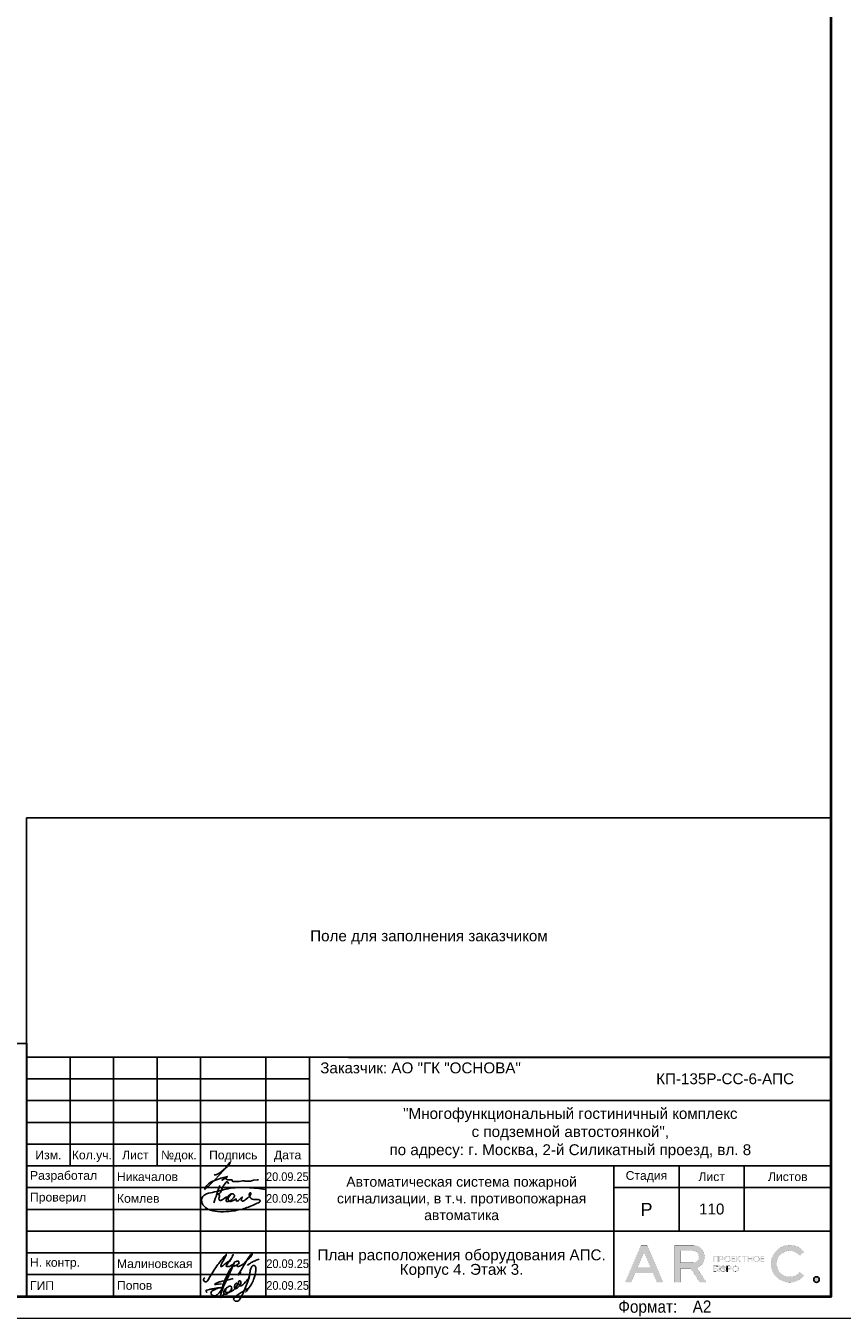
# Model space of a CAD drawing. Header units: millimetres. Extents: x -816133 to 919604, y 87941 to 147341.
# Tile 29 of 256: x -330552 to -311783, y 87941 to 117641. Entities that reach past the tile are written whole.
import ezdxf
from ezdxf.enums import TextEntityAlignment as Align

# ---------------------------------------------------------------- set-up
doc = ezdxf.new("R2010")
doc.units = ezdxf.units.MM
doc.layers.get('Defpoints').update_dxf_attribs({"color": 252})
for name, color, linetype, lineweight in [('DB CP Оформление', 7, 'Continuous', 25), ('Охрана входов', 252, 'Continuous', 30), ('Рамка', 7, 'Continuous', 18)]:
    doc.layers.add(name, color=color, linetype=linetype, lineweight=lineweight)
doc.layers.add('DB CP Подписи', color=7, linetype='Continuous', lineweight=25, true_color=0x0a45f5)
doc.layers.add('Автоматика', color=1, linetype='Continuous')
doc.layers.add('формат', color=250, linetype='Continuous')
doc.styles.add('Arial', font='arial.ttf', dxfattribs={"width": 0.9, "height": 699.9999999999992})
doc.styles.add('CP.Text', font='arial.ttf')
doc.styles.add('CP.Text дата', font='arial.ttf', dxfattribs={"width": 0.9})

# ---------------------------------------------------------------- blocks, each defined once
blk = doc.blocks.new('*U1162')
at = {"color": 0, "lineweight": 0}
blk.add_lwpolyline([(-841, 3.464264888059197e-14), (6.661338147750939e-14, 6.661338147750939e-14), (-1.377945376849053e-14, 594.0000000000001), (-841.0000000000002, 594.0000000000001)], close=True, dxfattribs=at)
at = {"lineweight": 40}
blk.add_lwpolyline([(-821, 5.000000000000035), (-4.999999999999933, 5.000000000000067), (-5.000000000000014, 589.0000000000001), (-821.0000000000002, 589.0000000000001)], close=True, dxfattribs=at)
at = {"style": 'Arial', "width": 0.9}
blk.add_text('Формат:', height=2.8, dxfattribs=at).set_placement((-53.97311837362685, 1.250000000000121))
at = {"style": 'Arial', "width": 0.9, "flags": 8}
blk.add_attdef('FORMAT', (-36.87188609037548, 1.257088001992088), '', height=2.8, dxfattribs=at)
blk = doc.blocks.new('Попов')
at = {"layer": 'DB CP Подписи', "color": 160, "true_color": 0x0a45f5}
for points in [[(7.394956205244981, 7.032094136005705), (4.284556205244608, 0.8400941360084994), (3.982156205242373, 0.4944941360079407), (3.665356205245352, 0.2583778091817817), (3.190156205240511, 0.09837780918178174), (2.801356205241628, 0.2064941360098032), (2.509696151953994, 0.451294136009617), (2.383756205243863, 0.7680941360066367), (2.429696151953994, 0.9984941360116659), (2.62855620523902, 1.243294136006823), (3.319756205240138, 1.603294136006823), (3.895756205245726, 1.848094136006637), (4.370956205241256, 1.992094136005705), (4.918156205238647, 1.992094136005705)], [(7.394956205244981, 7.032094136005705), (6.962956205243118, 6.427294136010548), (4.918156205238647, 1.992094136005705)], [(8.094156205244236, 0.03369413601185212), (8.828556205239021, 0.5520941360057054), (9.980556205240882, 1.272094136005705), (10.85895620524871, 1.761694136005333), (10.41255620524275, 1.084894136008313), (11.57895620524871, 2.611294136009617), (12.16935620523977, 3.84969413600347), (12.471756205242, 4.713694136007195), (12.629696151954, 5.419294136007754), (12.689696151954, 6.2400941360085), (12.54375620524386, 6.945694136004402), (12.34215620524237, 7.075294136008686), (12.03975620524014, 7.075294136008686), (11.64969615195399, 6.6000941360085), (11.379696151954, 5.779294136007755), (11.21895620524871, 4.728094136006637), (10.72935620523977, 3.014494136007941), (9.418956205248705, 0.0336941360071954)], [(3.521356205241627, 2.971294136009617), (3.294445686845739, 2.859738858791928), (4.789696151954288, 2.859738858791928)], [(3.521356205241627, 2.971294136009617), (4.126156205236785, 3.244894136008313), (4.932556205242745, 3.475294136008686), (6.444556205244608, 3.835294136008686), (7.495756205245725, 4.080094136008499)], [(5.979696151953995, 4.069175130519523), (4.859696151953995, -0.1216221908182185), (5.311356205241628, 0.624094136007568), (5.311356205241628, 0.8688941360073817), (5.624396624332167, 1.697142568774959), (6.247356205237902, 2.150494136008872), (6.650556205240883, 2.323294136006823), (6.909756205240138, 2.323294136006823), (7.125756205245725, 2.150494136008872), (7.125756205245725, 1.747294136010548), (6.82335620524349, 1.243294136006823), (6.333756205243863, 0.7968941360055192), (5.714556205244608, 0.5088941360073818), (5.412156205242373, 0.5952941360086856), (5.49855620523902, 1.286494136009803), (5.817585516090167, 1.879286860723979), (5.714556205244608, 1.286494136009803), (5.829756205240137, 0.9552941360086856), (6.146556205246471, 0.8832941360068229), (6.794556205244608, 1.012894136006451), (7.528956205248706, 1.459294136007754), (8.119356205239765, 2.064094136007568), (8.407356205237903, 2.510494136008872), (8.407356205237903, 2.899294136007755), (8.320956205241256, 3.028894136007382), (8.090556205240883, 2.956894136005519), (7.816956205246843, 2.366494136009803), (7.816956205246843, 1.963294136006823), (7.989756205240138, 1.776094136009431), (8.364156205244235, 1.891294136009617), (8.82495620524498, 2.323294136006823), (9.055356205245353, 2.697694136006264), (9.271356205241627, 3.302494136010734), (9.012156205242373, 3.561694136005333), (8.882556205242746, 3.561694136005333), (8.709696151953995, 3.3600941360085), (8.709696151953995, 2.978377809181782), (9.039696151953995, 2.408377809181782), (10.349696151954, 3.378377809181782), (11.11969615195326, 4.410259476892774), (11.27818451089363, 5.133235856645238), (11.35539592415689, 5.654323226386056), (11.38831620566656, 5.819447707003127), (11.35539592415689, 5.654323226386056)], [(1.534156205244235, 0.8688941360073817), (1.303756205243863, 1.041694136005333), (1.217356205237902, 1.214494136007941), (1.447756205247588, 1.416094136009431), (2.038156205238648, 1.603294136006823), (2.815756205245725, 1.761694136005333), (3.506956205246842, 1.876894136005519), (4.357209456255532, 1.989153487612), (4.918156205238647, 1.992094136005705)]]:
    blk.add_spline(points, degree=3, dxfattribs=at)
at = {"layer": 'DB CP Подписи'}
blk.add_spline([(8.094156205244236, 0.03369413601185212), (7.791756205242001, -0.2544480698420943), (7.618956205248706, -0.4847058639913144), (7.618956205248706, -0.8015058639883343), (7.950156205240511, -1.060705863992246), (8.569356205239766, -1.060705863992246), (8.943756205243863, -0.7583058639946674), (9.116556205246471, -0.4991058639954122), (9.418956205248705, 0.0336941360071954)], degree=3, dxfattribs=at)
blk = doc.blocks.new('A$Cf51998ab')
at = {"layer": 'DB CP Подписи'}
for points in [[(2.024743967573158, 7.175397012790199), (0.02474396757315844, 3.175397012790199), (2.524743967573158, 0.1753970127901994), (9.524743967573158, 6.675397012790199), (17.02474396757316, 19.1753970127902), (23.52474396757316, 28.6753970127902), (29.02474396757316, 35.6753970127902), (35.52474396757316, 43.6753970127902), (36.52474396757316, 44.6753970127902), (30.02474396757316, 30.6753970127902), (28.52474396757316, 26.1753970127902), (28.52474396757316, 25.1753970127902), (31.52474396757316, 26.6753970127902), (36.02474396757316, 30.1753970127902), (43.52474396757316, 36.1753970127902), (45.52474396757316, 39.1753970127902), (47.52474396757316, 42.6753970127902), (47.52474396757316, 43.1753970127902), (48.02474396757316, 44.1753970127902), (40.52474396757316, 31.1753970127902), (37.52474396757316, 25.6753970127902), (40.52474396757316, 25.1753970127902), (47.02474396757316, 28.6753970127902), (47.52474396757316, 29.1753970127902)], [(66.52474396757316, 31.6753970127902), (75.02474396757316, 39.1753970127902), (79.02474396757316, 43.6753970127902), (79.52474396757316, 46.6753970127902), (75.02474396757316, 41.6753970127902), (69.02474396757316, 32.6753970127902), (61.02474396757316, 18.6753970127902), (57.02474396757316, 11.6753970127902), (61.52474396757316, 15.6753970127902)], [(57.52474396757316, 34.1753970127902), (54.52474396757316, 34.1753970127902), (50.02474396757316, 31.1753970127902), (49.52474396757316, 26.1753970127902), (54.02474396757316, 27.6753970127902), (56.02474396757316, 29.1753970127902), (58.02474396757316, 33.1753970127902), (57.52474396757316, 34.1753970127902)], [(59.02474396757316, 30.6753970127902), (55.49455854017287, 28.71229258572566), (55.52474396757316, 25.6753970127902), (57.52474396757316, 25.6753970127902), (62.02474396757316, 27.6753970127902), (65.02474396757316, 29.6753970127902), (65.52474396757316, 30.1753970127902)], [(71.80259313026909, 27.23596012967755), (75.18207571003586, 30.02247973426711), (81.43411698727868, 33.40007838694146), (87.77064376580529, 36.27103771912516), (91.06563812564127, 37.45319772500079)]]:
    blk.add_spline(points, degree=3, dxfattribs=at)
blk = doc.blocks.new('Лого')
at = {"layer": 'DB CP Оформление'}
h = blk.add_hatch(color=0, dxfattribs=at)
edge = h.paths.add_edge_path()
edge.add_line((-3.149615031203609, 491.8564630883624), (-2.145539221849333, 491.0307320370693))
edge.add_arc((-5.466713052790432, 493.7619962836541), 4.300000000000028, 39.43316774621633, 320.5668322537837, ccw=False)
edge.add_line((-2.145539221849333, 496.4932605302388), (-3.149615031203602, 495.6675294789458))
edge.add_arc((-5.466713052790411, 493.7619962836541), 3.000000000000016, 39.43316774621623, 320.5668322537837)
edge = h.paths.add_edge_path()
edge.add_arc((0.7039796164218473, 490.1453402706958), 0.65, 0, 360)
h.paths.add_polyline_path([(-38.91856638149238, 496.3972109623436), (-37.43639440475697, 492.9290438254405), (-40.40073835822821, 492.9290438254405)], flags=16)
edge = h.paths.add_edge_path(flags=16)
edge.add_line((-30.56831019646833, 493.9825875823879), (-27.63778042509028, 493.9825875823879))
edge.add_arc((-27.63778042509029, 495.2825875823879), 1.299999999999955, 270.0000000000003, 360.0000000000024)
edge.add_line((-26.33778042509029, 495.2825875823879), (-26.33778042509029, 495.4512324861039))
edge.add_arc((-27.63778042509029, 495.4512324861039), 1.300000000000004, 359.9999999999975, 449.9999999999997)
edge.add_line((-27.63778042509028, 496.7512324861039), (-30.56831019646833, 496.7512324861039))
edge.add_line((-30.56831019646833, 496.7512324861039), (-30.56831019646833, 493.9825875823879))
h.paths.add_polyline_path([(-35.9689509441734, 489.4953402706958), (-36.88082038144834, 491.6290438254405), (-40.956312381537, 491.6290438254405), (-41.8681818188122, 489.4953402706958), (-43.28192242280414, 489.4953402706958), (-39.6254366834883, 498.0512324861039), (-38.21169607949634, 498.0512324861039), (-34.55521034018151, 489.4953402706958)])
edge = h.paths.add_edge_path()
edge.add_line((-30.56831019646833, 489.4953402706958), (-31.86831019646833, 489.4953402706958))
edge.add_line((-31.86831019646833, 489.4953402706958), (-31.86831019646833, 498.0512324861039))
edge.add_line((-31.86831019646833, 498.0512324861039), (-27.63778042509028, 498.0512324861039))
edge.add_arc((-27.63778042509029, 495.4512324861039), 2.600000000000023, 0, 89.99999999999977, ccw=False)
edge.add_line((-25.03778042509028, 495.4512324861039), (-25.03778042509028, 495.2825875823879))
edge.add_arc((-27.63778042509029, 495.2825875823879), 2.600000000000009, -70.23716168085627, 0, ccw=False)
edge.add_line((-26.75864866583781, 492.8357268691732), (-24.6131234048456, 489.4953402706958))
edge.add_line((-24.6131234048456, 489.4953402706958), (-26.15818166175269, 489.4953402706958))
edge.add_line((-26.15818166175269, 489.4953402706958), (-28.20534579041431, 492.6825875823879))
edge.add_line((-28.20534579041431, 492.6825875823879), (-30.56831019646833, 492.6825875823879))
edge.add_line((-30.56831019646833, 492.6825875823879), (-30.56831019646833, 489.4953402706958))
edge = h.paths.add_edge_path(flags=16)
edge.add_line((-21.27053753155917, 492.6928723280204), (-21.27053753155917, 492.5228723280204))
edge.add_arc((-20.82053753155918, 492.5228723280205), 0.4499999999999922, 180.0000000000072, 270.0000000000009)
edge.add_line((-20.82053753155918, 492.0728723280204), (-20.69150461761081, 492.0728723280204))
edge.add_arc((-20.6915046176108, 492.5228723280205), 0.4500000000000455, 269.9999999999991, 359.9999999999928)
edge.add_line((-20.24150461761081, 492.5228723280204), (-20.24150461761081, 492.6928723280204))
edge.add_arc((-20.69150461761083, 492.6928723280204), 0.4500000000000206, 0, 89.99999999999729)
edge.add_line((-20.69150461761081, 493.1428723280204), (-20.82053753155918, 493.1428723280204))
edge.add_arc((-20.82053753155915, 492.6928723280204), 0.4500000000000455, 90.00000000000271, 180)
edge = h.paths.add_edge_path(flags=17)
edge.add_line((-21.62964566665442, 491.9228723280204), (-21.62964566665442, 492.5328723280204))
edge.add_line((-21.62964566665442, 492.5328723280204), (-21.45053753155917, 492.5328723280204))
edge.add_line((-21.45053753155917, 492.5328723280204), (-21.45053753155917, 492.5228723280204))
edge.add_arc((-20.85053753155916, 492.5228723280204), 0.6000000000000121, 180, 269.999999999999)
edge.add_line((-20.85053753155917, 491.9228723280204), (-20.66150461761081, 491.9228723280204))
edge.add_arc((-20.66150461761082, 492.5228723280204), 0.6000000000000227, 270.000000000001, 360)
edge.add_line((-20.06150461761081, 492.5228723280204), (-20.06150461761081, 492.6928723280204))
edge.add_arc((-20.66150461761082, 492.6928723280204), 0.6000000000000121, 0, 89.99999999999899)
edge.add_line((-20.66150461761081, 493.2928723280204), (-20.85053753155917, 493.2928723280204))
edge.add_arc((-20.85053753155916, 492.6928723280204), 0.6000000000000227, 90.00000000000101, 180)
edge.add_line((-21.45053753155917, 492.6928723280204), (-21.45053753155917, 492.6828723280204))
edge.add_line((-21.45053753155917, 492.6828723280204), (-21.62964566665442, 492.6828723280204))
edge.add_line((-21.62964566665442, 492.6828723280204), (-21.62964566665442, 493.2928723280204))
edge.add_line((-21.62964566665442, 493.2928723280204), (-21.80964566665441, 493.2928723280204))
edge.add_line((-21.80964566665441, 493.2928723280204), (-21.80964566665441, 491.9228723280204))
edge.add_line((-21.80964566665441, 491.9228723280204), (-21.62964566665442, 491.9228723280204))
edge = h.paths.add_edge_path(flags=16)
edge.add_line((-18.44160413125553, 492.6928723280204), (-18.44160413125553, 492.5228723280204))
edge.add_arc((-17.99160413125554, 492.5228723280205), 0.4499999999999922, 180.0000000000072, 270.0000000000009)
edge.add_line((-17.99160413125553, 492.0728723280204), (-17.86257121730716, 492.0728723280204))
edge.add_arc((-17.86257121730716, 492.5228723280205), 0.4500000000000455, 269.9999999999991, 359.9999999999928)
edge.add_line((-17.41257121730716, 492.5228723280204), (-17.41257121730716, 492.6928723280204))
edge.add_arc((-17.86257121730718, 492.6928723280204), 0.4500000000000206, 0, 89.99999999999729)
edge.add_line((-17.86257121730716, 493.1428723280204), (-17.99160413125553, 493.1428723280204))
edge.add_arc((-17.99160413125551, 492.6928723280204), 0.4500000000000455, 90.00000000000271, 180)
edge = h.paths.add_edge_path()
edge.add_line((-18.62160413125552, 492.6928723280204), (-18.62160413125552, 492.5228723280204))
edge.add_arc((-18.02160413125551, 492.5228723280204), 0.6000000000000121, 180, 269.999999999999)
edge.add_line((-18.02160413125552, 491.9228723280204), (-17.83257121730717, 491.9228723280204))
edge.add_arc((-17.83257121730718, 492.5228723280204), 0.6000000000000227, 270.000000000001, 360)
edge.add_line((-17.23257121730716, 492.5228723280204), (-17.23257121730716, 492.6928723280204))
edge.add_arc((-17.83257121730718, 492.6928723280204), 0.6000000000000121, 0, 89.99999999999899)
edge.add_line((-17.83257121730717, 493.2928723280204), (-18.02160413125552, 493.2928723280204))
edge.add_arc((-18.02160413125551, 492.6928723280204), 0.6000000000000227, 90.00000000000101, 180)
edge = h.paths.add_edge_path(flags=16)
edge.add_line((-13.61226025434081, 494.9777851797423), (-13.61226025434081, 494.8077851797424))
edge.add_arc((-13.16226025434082, 494.8077851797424), 0.4499999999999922, 180.0000000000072, 270.0000000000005)
edge.add_line((-13.16226025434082, 494.3577851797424), (-13.03322734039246, 494.3577851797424))
edge.add_arc((-13.03322734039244, 494.8077851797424), 0.4500000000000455, 269.9999999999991, 359.9999999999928)
edge.add_line((-12.58322734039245, 494.8077851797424), (-12.58322734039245, 494.9777851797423))
edge.add_arc((-13.03322734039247, 494.9777851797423), 0.4500000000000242, 0, 89.99999999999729)
edge.add_line((-13.03322734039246, 495.4277851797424), (-13.16226025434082, 495.4277851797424))
edge.add_arc((-13.16226025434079, 494.9777851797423), 0.4500000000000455, 90.00000000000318, 180)
edge = h.paths.add_edge_path()
edge.add_line((-13.79226025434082, 494.9777851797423), (-13.79226025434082, 494.8077851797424))
edge.add_arc((-13.19226025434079, 494.8077851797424), 0.6000000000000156, 180, 269.9999999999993)
edge.add_line((-13.19226025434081, 494.2077851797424), (-13.00322734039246, 494.2077851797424))
edge.add_arc((-13.00322734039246, 494.8077851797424), 0.6000000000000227, 270.000000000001, 360)
edge.add_line((-12.40322734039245, 494.8077851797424), (-12.40322734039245, 494.9777851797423))
edge.add_arc((-13.00322734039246, 494.9777851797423), 0.6000000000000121, 0, 89.99999999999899)
edge.add_line((-13.00322734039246, 495.5777851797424), (-13.19226025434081, 495.5777851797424))
edge.add_arc((-13.19226025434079, 494.9777851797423), 0.6000000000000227, 90.00000000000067, 180)
edge = h.paths.add_edge_path(flags=16)
edge.add_line((-20.28705089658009, 494.9777851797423), (-20.28705089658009, 494.8077851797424))
edge.add_arc((-19.8370508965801, 494.8077851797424), 0.4499999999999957, 180.0000000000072, 270.0000000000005)
edge.add_line((-19.83705089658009, 494.3577851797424), (-19.70801798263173, 494.3577851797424))
edge.add_arc((-19.70801798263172, 494.8077851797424), 0.4500000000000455, 269.9999999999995, 359.9999999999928)
edge.add_line((-19.25801798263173, 494.8077851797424), (-19.25801798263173, 494.9777851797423))
edge.add_arc((-19.70801798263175, 494.9777851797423), 0.4500000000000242, 0, 89.99999999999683)
edge.add_line((-19.70801798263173, 495.4277851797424), (-19.83705089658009, 495.4277851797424))
edge.add_arc((-19.83705089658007, 494.9777851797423), 0.4500000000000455, 90.00000000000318, 180)
edge = h.paths.add_edge_path()
edge.add_line((-20.46705089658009, 494.9777851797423), (-20.46705089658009, 494.8077851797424))
edge.add_arc((-19.86705089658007, 494.8077851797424), 0.6000000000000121, 180, 269.999999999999)
edge.add_line((-19.86705089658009, 494.2077851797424), (-19.67801798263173, 494.2077851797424))
edge.add_arc((-19.67801798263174, 494.8077851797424), 0.6000000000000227, 270.000000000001, 360)
edge.add_line((-19.07801798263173, 494.8077851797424), (-19.07801798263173, 494.9777851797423))
edge.add_arc((-19.67801798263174, 494.9777851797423), 0.6000000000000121, 0, 89.99999999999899)
edge.add_line((-19.67801798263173, 495.5777851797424), (-19.86705089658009, 495.5777851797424))
edge.add_arc((-19.86705089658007, 494.9777851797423), 0.6000000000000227, 90.00000000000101, 180)
edge = h.paths.add_edge_path(flags=16)
edge.add_arc((-19.22667760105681, 492.7878723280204), 0.1800000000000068, 270.0000000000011, 360)
edge.add_line((-19.04667760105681, 492.7878723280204), (-19.0466776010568, 492.9328723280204))
edge.add_arc((-19.22667760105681, 492.9328723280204), 0.1800000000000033, 0, 89.99999999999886)
edge.add_line((-19.2266776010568, 493.1128723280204), (-19.63443714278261, 493.1128723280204))
edge.add_line((-19.63443714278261, 493.1128723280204), (-19.6344371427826, 492.6078723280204))
edge.add_line((-19.6344371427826, 492.6078723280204), (-19.22667760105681, 492.6078723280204))
edge = h.paths.add_edge_path()
edge.add_line((-19.63443714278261, 491.9228723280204), (-19.81443714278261, 491.9228723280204))
edge.add_line((-19.81443714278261, 491.9228723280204), (-19.81443714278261, 493.2928723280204))
edge.add_line((-19.81443714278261, 493.2928723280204), (-19.2266776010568, 493.2928723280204))
edge.add_arc((-19.2266776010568, 492.9328723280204), 0.3600000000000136, 0, 89.99999999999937, ccw=False)
edge.add_line((-18.8666776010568, 492.9328723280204), (-18.86667760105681, 492.7878723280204))
edge.add_arc((-19.22667760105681, 492.7878723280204), 0.3600000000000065, -89.99999999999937, 0, ccw=False)
edge.add_line((-19.22667760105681, 492.4278723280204), (-19.63443714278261, 492.4278723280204))
edge.add_line((-19.63443714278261, 492.4278723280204), (-19.63443714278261, 491.9228723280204))
edge = h.paths.add_edge_path(flags=16)
edge.add_line((-22.41432519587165, 492.0728723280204), (-22.81592550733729, 492.0728723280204))
edge.add_line((-22.81592550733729, 492.0728723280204), (-22.81592550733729, 492.5700955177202))
edge.add_line((-22.81592550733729, 492.5700955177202), (-22.41432519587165, 492.5700955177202))
edge.add_arc((-22.41432519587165, 492.3900955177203), 0.17999999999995, -1.807620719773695e-11, 89.99999999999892, ccw=False)
edge.add_line((-22.23432519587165, 492.3900955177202), (-22.23432519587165, 492.2528723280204))
edge.add_arc((-22.41432519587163, 492.2528723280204), 0.1799999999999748, -90.00000000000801, 0, ccw=False)
h.paths.add_polyline_path([(-16.95626591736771, 495.5777851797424), (-17.51223811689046, 494.9677851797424), (-17.55459530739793, 494.9677851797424), (-17.55459530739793, 495.5777851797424), (-17.73459530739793, 495.5777851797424), (-17.73459530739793, 494.2077851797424), (-17.55459530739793, 494.2077851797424), (-17.55459530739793, 494.8177851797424), (-17.47826675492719, 494.8177851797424), (-16.92229455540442, 494.2077851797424), (-16.67874821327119, 494.2077851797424), (-17.32006333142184, 494.9114214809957), (-16.71271957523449, 495.5777851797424)])
edge = h.paths.add_edge_path()
edge.add_line((-22.10894538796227, 493.1128723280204), (-22.8159255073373, 493.1128723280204))
edge.add_line((-22.8159255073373, 493.1128723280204), (-22.81592550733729, 492.7200955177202))
edge.add_line((-22.81592550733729, 492.7200955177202), (-22.41432519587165, 492.7200955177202))
edge.add_arc((-22.41432519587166, 492.3600955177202), 0.3600000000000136, 0, 89.99999999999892, ccw=False)
edge.add_line((-22.05432519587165, 492.3600955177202), (-22.05432519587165, 492.2828723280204))
edge.add_arc((-22.41432519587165, 492.2828723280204), 0.3600000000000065, -89.99999999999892, 0, ccw=False)
edge.add_line((-22.41432519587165, 491.9228723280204), (-23.01592550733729, 491.9228723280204))
edge.add_line((-23.01592550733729, 491.9228723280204), (-23.01592550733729, 493.2928723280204))
edge.add_line((-23.01592550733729, 493.2928723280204), (-22.10894538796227, 493.2928723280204))
edge.add_line((-22.10894538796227, 493.2928723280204), (-22.10894538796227, 493.1128723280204))
h.paths.add_polyline_path([(-15.99401623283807, 495.3977851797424), (-16.45775531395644, 495.3977851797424), (-16.45775531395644, 495.5777851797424), (-15.35027715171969, 495.5777851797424), (-15.35027715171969, 495.3977851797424), (-15.81401623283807, 495.3977851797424), (-15.81401623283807, 494.2077851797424), (-15.99401623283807, 494.2077851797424)])
h.paths.add_polyline_path([(-14.219327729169, 494.9827851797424), (-14.219327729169, 495.5777851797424), (-14.039327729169, 495.5777851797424), (-14.039327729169, 494.2077851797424), (-14.219327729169, 494.2077851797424), (-14.219327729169, 494.8027851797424), (-14.92320967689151, 494.8027851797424), (-14.92320967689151, 494.2077851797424), (-15.10320967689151, 494.2077851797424), (-15.10320967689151, 495.5777851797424), (-14.92320967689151, 495.5777851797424), (-14.92320967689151, 494.9827851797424)])
h.paths.add_polyline_path([(-11.97615986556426, 494.8027851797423), (-11.97615986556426, 494.3877851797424), (-11.30687213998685, 494.3877851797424), (-11.30687213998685, 494.2077851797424), (-12.15615986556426, 494.2077851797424), (-12.15615986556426, 495.5777851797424), (-11.30687213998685, 495.5777851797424), (-11.30687213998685, 495.3977851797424), (-11.97615986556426, 495.3977851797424), (-11.97615986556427, 494.9827851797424), (-11.34484040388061, 494.9827851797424), (-11.34484040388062, 494.8027851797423)])
edge = h.paths.add_edge_path(flags=16)
edge.add_arc((-21.07411837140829, 495.0727851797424), 0.1800000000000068, 270.0000000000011, 360)
edge.add_line((-20.89411837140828, 495.0727851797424), (-20.89411837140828, 495.2177851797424))
edge.add_arc((-21.07411837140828, 495.2177851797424), 0.1800000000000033, 0, 89.99999999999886)
edge.add_line((-21.07411837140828, 495.3977851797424), (-21.48187791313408, 495.3977851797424))
edge.add_line((-21.48187791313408, 495.3977851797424), (-21.48187791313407, 494.8927851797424))
edge.add_line((-21.48187791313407, 494.8927851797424), (-21.07411837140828, 494.8927851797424))
h.paths.add_polyline_path([(-22.81592550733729, 494.2077851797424), (-23.01592550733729, 494.2077851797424), (-23.01592550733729, 495.5777851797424), (-21.90894538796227, 495.5777851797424), (-21.90894538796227, 494.2077851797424), (-22.10894538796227, 494.2077851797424), (-22.10894538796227, 495.3977851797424), (-22.81592550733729, 495.3977851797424)])
h.paths.add_polyline_path([(-18.65095050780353, 494.8027851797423), (-18.65095050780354, 494.3877851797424), (-17.98166278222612, 494.3877851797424), (-17.98166278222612, 494.2077851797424), (-18.83095050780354, 494.2077851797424), (-18.83095050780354, 495.5777851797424), (-17.98166278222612, 495.5777851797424), (-17.98166278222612, 495.3977851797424), (-18.65095050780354, 495.3977851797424), (-18.65095050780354, 494.9827851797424), (-18.01963104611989, 494.9827851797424), (-18.01963104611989, 494.8027851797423)])
edge = h.paths.add_edge_path()
edge.add_line((-21.48187791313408, 494.2077851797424), (-21.66187791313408, 494.2077851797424))
edge.add_line((-21.66187791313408, 494.2077851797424), (-21.66187791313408, 495.5777851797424))
edge.add_line((-21.66187791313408, 495.5777851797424), (-21.07411837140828, 495.5777851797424))
edge.add_arc((-21.07411837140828, 495.2177851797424), 0.3600000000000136, 0, 89.99999999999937, ccw=False)
edge.add_line((-20.71411837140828, 495.2177851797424), (-20.71411837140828, 495.0727851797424))
edge.add_arc((-21.07411837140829, 495.0727851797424), 0.3600000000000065, -89.99999999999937, 0, ccw=False)
edge.add_line((-21.07411837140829, 494.7127851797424), (-21.48187791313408, 494.7127851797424))
edge.add_line((-21.48187791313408, 494.7127851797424), (-21.48187791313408, 494.2077851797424))
edge = h.paths.add_edge_path()
edge.add_line((-19.81443714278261, 493.2928723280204), (-19.81443714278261, 491.9228723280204))
edge.add_line((-22.10894538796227, 493.2928723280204), (-22.10894538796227, 493.1128723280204))
at = {"layer": 'DB CP Оформление', "color": 0}
for p, q in [((-22.10894538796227, 493.2928723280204), (-22.10894538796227, 493.1128723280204)), ((-19.81443714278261, 493.2928723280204), (-19.81443714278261, 491.9228723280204))]:
    blk.add_line(p, q, dxfattribs=at)
at = {"layer": 'DB CP Оформление', "color": 0, "const_width": 0.01}
for points in [[(-35.9689509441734, 489.4953402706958), (-36.88082038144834, 491.6290438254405), (-40.956312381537, 491.6290438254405), (-41.8681818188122, 489.4953402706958), (-43.28192242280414, 489.4953402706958), (-39.6254366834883, 498.0512324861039), (-38.21169607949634, 498.0512324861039), (-34.55521034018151, 489.4953402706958)], [(-38.91856638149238, 496.3972109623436), (-37.43639440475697, 492.9290438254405), (-40.40073835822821, 492.9290438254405)], [(-22.81592550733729, 494.2077851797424), (-23.01592550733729, 494.2077851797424), (-23.01592550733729, 495.5777851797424), (-21.90894538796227, 495.5777851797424), (-21.90894538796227, 494.2077851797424), (-22.10894538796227, 494.2077851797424), (-22.10894538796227, 495.3977851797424), (-22.81592550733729, 495.3977851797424)], [(-18.65095050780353, 494.8027851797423), (-18.65095050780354, 494.3877851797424), (-17.98166278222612, 494.3877851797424), (-17.98166278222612, 494.2077851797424), (-18.83095050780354, 494.2077851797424), (-18.83095050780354, 495.5777851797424), (-17.98166278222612, 495.5777851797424), (-17.98166278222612, 495.3977851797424), (-18.65095050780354, 495.3977851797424), (-18.65095050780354, 494.9827851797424), (-18.01963104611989, 494.9827851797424), (-18.01963104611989, 494.8027851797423)], [(-16.95626591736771, 495.5777851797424), (-17.51223811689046, 494.9677851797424), (-17.55459530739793, 494.9677851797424), (-17.55459530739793, 495.5777851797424), (-17.73459530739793, 495.5777851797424), (-17.73459530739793, 494.2077851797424), (-17.55459530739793, 494.2077851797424), (-17.55459530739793, 494.8177851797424), (-17.47826675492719, 494.8177851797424), (-16.92229455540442, 494.2077851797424), (-16.67874821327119, 494.2077851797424), (-17.32006333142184, 494.9114214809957), (-16.71271957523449, 495.5777851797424)], [(-15.99401623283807, 495.3977851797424), (-16.45775531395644, 495.3977851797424), (-16.45775531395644, 495.5777851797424), (-15.35027715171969, 495.5777851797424), (-15.35027715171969, 495.3977851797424), (-15.81401623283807, 495.3977851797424), (-15.81401623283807, 494.2077851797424), (-15.99401623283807, 494.2077851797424)], [(-14.219327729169, 494.9827851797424), (-14.219327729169, 495.5777851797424), (-14.039327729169, 495.5777851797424), (-14.039327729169, 494.2077851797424), (-14.219327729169, 494.2077851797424), (-14.219327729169, 494.8027851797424), (-14.92320967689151, 494.8027851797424), (-14.92320967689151, 494.2077851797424), (-15.10320967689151, 494.2077851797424), (-15.10320967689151, 495.5777851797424), (-14.92320967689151, 495.5777851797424), (-14.92320967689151, 494.9827851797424)], [(-11.97615986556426, 494.8027851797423), (-11.97615986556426, 494.3877851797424), (-11.30687213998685, 494.3877851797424), (-11.30687213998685, 494.2077851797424), (-12.15615986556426, 494.2077851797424), (-12.15615986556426, 495.5777851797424), (-11.30687213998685, 495.5777851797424), (-11.30687213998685, 495.3977851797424), (-11.97615986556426, 495.3977851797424), (-11.97615986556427, 494.9827851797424), (-11.34484040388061, 494.9827851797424), (-11.34484040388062, 494.8027851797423)]]:
    blk.add_lwpolyline(points, close=True, dxfattribs=at)
for points in [[(-30.56831019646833, 489.4953402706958), (-31.86831019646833, 489.4953402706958), (-31.86831019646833, 498.0512324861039), (-27.63778042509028, 498.0512324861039, -0.414213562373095), (-25.03778042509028, 495.4512324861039), (-25.03778042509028, 495.2825875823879, -0.316436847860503), (-26.75864866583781, 492.8357268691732), (-24.6131234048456, 489.4953402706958), (-26.15818166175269, 489.4953402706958), (-28.20534579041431, 492.6825875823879), (-30.56831019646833, 492.6825875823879)], [(-30.56831019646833, 493.9825875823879), (-27.63778042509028, 493.9825875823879, 0.414213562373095), (-26.33778042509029, 495.2825875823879), (-26.33778042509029, 495.4512324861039, 0.414213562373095), (-27.63778042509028, 496.7512324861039), (-30.56831019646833, 496.7512324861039)], [(-3.149615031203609, 491.8564630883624), (-2.145539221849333, 491.0307320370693, -2.790346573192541), (-2.145539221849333, 496.4932605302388), (-3.149615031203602, 495.6675294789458, 2.790346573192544)], [(-22.10894538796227, 493.1128723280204), (-22.8159255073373, 493.1128723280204), (-22.81592550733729, 492.7200955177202), (-22.41432519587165, 492.7200955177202, -0.4142135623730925), (-22.05432519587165, 492.3600955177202), (-22.05432519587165, 492.2828723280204, -0.4142135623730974), (-22.41432519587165, 491.9228723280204), (-23.01592550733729, 491.9228723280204), (-23.01592550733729, 493.2928723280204), (-22.10894538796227, 493.2928723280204)], [(-21.62964566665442, 491.9228723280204), (-21.62964566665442, 492.5328723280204), (-21.45053753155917, 492.5328723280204), (-21.45053753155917, 492.5228723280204, 0.414213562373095), (-20.85053753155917, 491.9228723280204), (-20.66150461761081, 491.9228723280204, 0.414213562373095), (-20.06150461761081, 492.5228723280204), (-20.06150461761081, 492.6928723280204, 0.414213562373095), (-20.66150461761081, 493.2928723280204), (-20.85053753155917, 493.2928723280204, 0.414213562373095), (-21.45053753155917, 492.6928723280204), (-21.45053753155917, 492.6828723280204), (-21.62964566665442, 492.6828723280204), (-21.62964566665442, 493.2928723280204), (-21.80964566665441, 493.2928723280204), (-21.80964566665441, 491.9228723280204)], [(-21.48187791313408, 494.2077851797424), (-21.66187791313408, 494.2077851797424), (-21.66187791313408, 495.5777851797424), (-21.07411837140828, 495.5777851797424, -0.4142135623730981), (-20.71411837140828, 495.2177851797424), (-20.71411837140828, 495.0727851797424, -0.4142135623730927), (-21.07411837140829, 494.7127851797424), (-21.48187791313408, 494.7127851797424)], [(-21.07411837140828, 494.8927851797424, 0.4142135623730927), (-20.89411837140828, 495.0727851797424), (-20.89411837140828, 495.2177851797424, 0.4142135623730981), (-21.07411837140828, 495.3977851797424), (-21.48187791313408, 495.3977851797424), (-21.48187791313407, 494.8927851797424)], [(-21.27053753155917, 492.6928723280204), (-21.27053753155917, 492.5228723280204, 0.414213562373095), (-20.82053753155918, 492.0728723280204), (-20.69150461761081, 492.0728723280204, 0.414213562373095), (-20.24150461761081, 492.5228723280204), (-20.24150461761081, 492.6928723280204, 0.414213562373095), (-20.69150461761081, 493.1428723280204), (-20.82053753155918, 493.1428723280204, 0.414213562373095)], [(-20.46705089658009, 494.9777851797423), (-20.46705089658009, 494.8077851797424, 0.414213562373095), (-19.86705089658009, 494.2077851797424), (-19.67801798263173, 494.2077851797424, 0.414213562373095), (-19.07801798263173, 494.8077851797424), (-19.07801798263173, 494.9777851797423, 0.414213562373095), (-19.67801798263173, 495.5777851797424), (-19.86705089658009, 495.5777851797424, 0.414213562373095)], [(-20.28705089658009, 494.9777851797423), (-20.28705089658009, 494.8077851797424, 0.414213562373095), (-19.83705089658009, 494.3577851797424), (-19.70801798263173, 494.3577851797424, 0.414213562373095), (-19.25801798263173, 494.8077851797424), (-19.25801798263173, 494.9777851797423, 0.414213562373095), (-19.70801798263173, 495.4277851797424), (-19.83705089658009, 495.4277851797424, 0.414213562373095)], [(-19.63443714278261, 491.9228723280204), (-19.81443714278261, 491.9228723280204), (-19.81443714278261, 493.2928723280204), (-19.2266776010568, 493.2928723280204, -0.4142135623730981), (-18.8666776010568, 492.9328723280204), (-18.86667760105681, 492.7878723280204, -0.4142135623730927), (-19.22667760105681, 492.4278723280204), (-19.63443714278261, 492.4278723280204)], [(-19.22667760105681, 492.6078723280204, 0.4142135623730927), (-19.04667760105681, 492.7878723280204), (-19.0466776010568, 492.9328723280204, 0.4142135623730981), (-19.2266776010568, 493.1128723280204), (-19.63443714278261, 493.1128723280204), (-19.6344371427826, 492.6078723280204)], [(-18.62160413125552, 492.6928723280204), (-18.62160413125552, 492.5228723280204, 0.414213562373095), (-18.02160413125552, 491.9228723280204), (-17.83257121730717, 491.9228723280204, 0.414213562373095), (-17.23257121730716, 492.5228723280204), (-17.23257121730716, 492.6928723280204, 0.414213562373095), (-17.83257121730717, 493.2928723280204), (-18.02160413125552, 493.2928723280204, 0.414213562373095)], [(-18.44160413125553, 492.6928723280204), (-18.44160413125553, 492.5228723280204, 0.414213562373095), (-17.99160413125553, 492.0728723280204), (-17.86257121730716, 492.0728723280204, 0.414213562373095), (-17.41257121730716, 492.5228723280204), (-17.41257121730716, 492.6928723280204, 0.414213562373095), (-17.86257121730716, 493.1428723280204), (-17.99160413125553, 493.1428723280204, 0.414213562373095)], [(-13.79226025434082, 494.9777851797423), (-13.79226025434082, 494.8077851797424, 0.414213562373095), (-13.19226025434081, 494.2077851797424), (-13.00322734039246, 494.2077851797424, 0.414213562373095), (-12.40322734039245, 494.8077851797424), (-12.40322734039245, 494.9777851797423, 0.414213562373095), (-13.00322734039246, 495.5777851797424), (-13.19226025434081, 495.5777851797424, 0.414213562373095)], [(-13.61226025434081, 494.9777851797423), (-13.61226025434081, 494.8077851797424, 0.414213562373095), (-13.16226025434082, 494.3577851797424), (-13.03322734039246, 494.3577851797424, 0.414213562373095), (-12.58322734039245, 494.8077851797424), (-12.58322734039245, 494.9777851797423, 0.414213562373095), (-13.03322734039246, 495.4277851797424), (-13.16226025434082, 495.4277851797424, 0.414213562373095)], [(-22.41432519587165, 492.0728723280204), (-22.81592550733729, 492.0728723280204), (-22.81592550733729, 492.5700955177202), (-22.41432519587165, 492.5700955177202, -0.4142135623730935), (-22.23432519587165, 492.3900955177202), (-22.23432519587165, 492.2528723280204, -0.4142135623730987)]]:
    blk.add_lwpolyline(points, format="xyb", close=True, dxfattribs=at)
at = {"layer": 'DB CP Оформление', "color": 0}
blk.add_circle((0.7039796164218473, 490.1453402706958), 0.65, dxfattribs=at)
at = {"layer": 'Defpoints', "color": 0}
blk.add_lwpolyline([(-45.89650028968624, 501.2732863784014), (4.103499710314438, 501.2732863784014), (4.103499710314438, 486.2732863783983), (-45.89650028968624, 486.2732863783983)], close=True, dxfattribs=at)
blk = doc.blocks.new('A$C5BE547C8')
at = {"layer": 'DB CP Подписи', "color": 160, "true_color": 0x0a45f5}
for points in [[(-36.17550682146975, 134.4371501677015), (61.71678818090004, 412.4869762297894)], [(12.77064067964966, 273.4620631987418), (54.9465189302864, 284.4855278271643), (94.154754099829, 355.2698806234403), (190.2780455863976, 461.4464249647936), (197.8667517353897, 439.9583000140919)], [(553.6754189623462, 292.4671654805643), (541.1363445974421, 294.8536106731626), (543.5881781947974, 221.3447915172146), (618.3679039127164, 188.8783703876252), (688.8570107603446, 181.5274854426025), (702.341915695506, 169.2760206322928), (655.1448083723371, 128.8461685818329), (445.8771119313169, 43.72502877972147), (210.5232081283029, -1.356840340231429), (25.1820216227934, -2.336883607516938), (-119.9528827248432, 30.00445333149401), (-207.229957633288, 105.4676031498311), (-226.8427679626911, 202.491644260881), (-177.8107121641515, 263.2541753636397), (-54.24994114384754, 301.4757719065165), (189.9297362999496, 360.2782164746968), (498.8316938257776, 377.9189649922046), (787.0024744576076, 349.3846527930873)], [(12.77064067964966, 273.4620631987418), (53.68175455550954, 259.2054039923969), (47.35787273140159, 207.3811667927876), (60.00563637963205, 173.2529950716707), (97.94904722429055, 183.3650324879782)], [(97.94904722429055, 183.3650324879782), (177.0679458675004, 224.8184770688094), (161.8986921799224, 163.5096667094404), (207.1457470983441, 161.4226177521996), (266.314922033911, 204.5548820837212), (296.9437179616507, 255.3396693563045), (253.785020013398, 280.3842265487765), (197.7158576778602, 243.8061435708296), (177.076149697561, 224.897245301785)], [(240.4512582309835, 278.160545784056), (216.6761126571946, 242.9138925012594), (193.0570860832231, 200.9501308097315), (214.3763311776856, 163.8837520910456), (260.4151262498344, 165.1061032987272), (324.2741268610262, 195.7046833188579), (317.2758679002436, 178.2197674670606), (323.3993369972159, 165.9803596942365), (371.5122399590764, 186.0879841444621), (421.3747226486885, 228.0517155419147), (401.2547955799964, 186.9622102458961), (414.3764636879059, 162.4833644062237), (464.2389463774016, 183.4652452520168), (539.4700353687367, 247.2851138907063), (556.5207641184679, 274.5734312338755), (553.6754189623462, 292.4671654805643)]]:
    blk.add_spline(points, degree=3, dxfattribs=at)
blk = doc.blocks.new('Никачалов')
blk.add_lwpolyline([(-307.2528087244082, -10.52482762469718), (-266.7209943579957, -10.52482762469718), (-217.2917009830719, 12.19796214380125), (-151.053767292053, 56.65713122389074), (-104.5903002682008, 97.1639252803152), (-42.3079472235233, 148.5397506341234), (-2.762450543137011, 181.1417946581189), (25.90605847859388, 213.7455219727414), (43.7010164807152, 235.4819012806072), (55.56432182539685, 255.2404097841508), (61.49597449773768, 269.0720390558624), (48.64291482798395, 267.0958515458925), (20.96416013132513, 227.5771512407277), (-26.48906123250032, 171.2625404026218), (-43.29770154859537, 147.551656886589), (-106.566372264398, 73.45304175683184), (-171.8145516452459, 1.330614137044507), (-320.1058683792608, -151.8054015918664), (-406.1148320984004, -241.7118334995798), (-487.1818974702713, -312.8461673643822), (-518.8162328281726, -343.4720238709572), (-528.703466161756, -345.4482113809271), (-526.7239574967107, -334.5808633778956), (-516.8401608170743, -316.7968590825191), (-494.0998678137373, -283.2067213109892), (-477.294664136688, -261.4703420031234), (-435.7730954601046, -217.0111729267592), (-400.1831794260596, -188.3598206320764), (-362.6171914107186, -168.6013121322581), (-318.1297963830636, -150.8173078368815), (-234.0969046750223, -118.213580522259), (-154.0195936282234, -90.55032198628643), (-5.728276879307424, -52.01971543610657), (-125.3510846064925, -134.0213973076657), (-130.2929829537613, -133.0333035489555), (-128.316910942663, -131.0571160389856), (-95.39726961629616, -111.8204287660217), (-59.85203000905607, -95.76348443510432), (-27.71938084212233, -87.49177623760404), (-25.77080201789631, -90.41229184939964), (-29.66795968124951, -102.5757764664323), (-30.15252690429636, -110.3610126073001), (-29.17995580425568, -115.7122051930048), (-24.3102270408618, -121.0650810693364), (-17.49535610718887, -123.4974413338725), (-8.24390245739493, -125.9314848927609), (2.468126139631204, -127.3909010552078), (14.15272583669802, -127.3909010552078), (101.7906602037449, -127.3909010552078), (105.0348549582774, -129.2711407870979), (104.8664592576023, -152.815378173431), (110.9218312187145, -158.3651994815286), (128.4246742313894, -163.9133375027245), (156.4780234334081, -166.202617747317), (264.0107071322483, -165.9518068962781), (307.6251938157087, -158.1497378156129), (346.3905716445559, -151.961947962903), (383.8122205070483, -151.961947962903), (403.5351374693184, -158.7119581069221), (436.9152894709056, -161.67118948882), (526.11689822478, -161.927050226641), (598.5373598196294, -138.5208429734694), (676.6111056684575, -125.8742528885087), (713.761259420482, -126.4129070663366)])
blk = doc.blocks.new('ауацуа')
at = {"layer": 'DB CP Оформление'}
for p, q in [((-901444.4389830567, -47611.55045884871), (-882944.4389830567, -47611.55045884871)), ((-901444.4389830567, -53111.55045884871), (-901444.4389830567, -47611.55045884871)), ((-900444.4389830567, -47611.55045884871), (-900444.4389830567, -50111.55045884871)), ((-899444.4389830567, -47611.55045884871), (-899444.4389830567, -53111.55045884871)), ((-898444.4389830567, -47611.55045884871), (-898444.4389830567, -50111.55045884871)), ((-897444.4389830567, -47611.55045884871), (-897444.4389830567, -53111.55045884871)), ((-895944.4389830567, -47611.55045884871), (-895944.4389830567, -53111.55045884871)), ((-894944.4389830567, -53111.55045884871), (-894944.4389830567, -47612.58197722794)), ((-901444.4389830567, -48111.55045884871), (-894944.4389830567, -48111.55045884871)), ((-901444.4389830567, -48611.55045884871), (-894944.4389830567, -48611.55045884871)), ((-894944.4389830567, -48611.55045884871), (-882944.4389830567, -48611.55045884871)), ((-901444.4389830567, -49111.55045884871), (-894944.4389830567, -49111.55045884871)), ((-901444.4389830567, -49611.55045884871), (-894944.4389830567, -49611.55045884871)), ((-901444.4389830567, -50111.55045884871), (-882944.4389830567, -50111.55045884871)), ((-887944.4389830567, -53111.55045884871), (-887944.4389830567, -50111.55045884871)), ((-887944.4389830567, -50111.55045884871), (-887944.4389830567, -53111.55045884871)), ((-886444.4389830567, -50111.55045884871), (-886444.4389830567, -51611.55045884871)), ((-884944.4389830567, -50111.55045884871), (-884944.4389830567, -51611.55045884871)), ((-901444.4389830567, -50611.55045884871), (-894944.4389830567, -50611.55045884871)), ((-887944.4389830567, -50611.55045884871), (-882944.4389830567, -50611.55045884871)), ((-901444.4389830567, -51111.55045884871), (-894944.4389830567, -51111.55045884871)), ((-901444.4389830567, -51611.55045884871), (-894944.4389830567, -51611.55045884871)), ((-894944.4389830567, -51611.55045884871), (-882944.4389830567, -51611.55045884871)), ((-901444.4389830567, -52111.55045884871), (-894944.4389830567, -52111.55045884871)), ((-901444.4389830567, -52611.55045884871), (-894944.4389830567, -52611.55045884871)), ((-901444.4389830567, -53111.55045884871), (-882944.4389830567, -53111.55045884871))]:
    blk.add_line(p, q, dxfattribs=at)
at = {"layer": 'DB CP Оформление', "ltscale": 100}
blk.add_line((-882944.4389830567, -53111.55045884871), (-882944.4389830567, -47611.55045884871), dxfattribs=at)
at = {"layer": 'DB CP Оформление'}
blk.add_lwpolyline([(-887944.4389830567, -51611.55045884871), (-882944.4389830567, -51611.55045884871), (-882944.4389830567, -53111.55045884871), (-887944.4389830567, -53111.55045884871)], close=True, dxfattribs=at)
at = {"layer": 'DB CP Оформление', "color": 0, "xscale": 100, "yscale": 100, "zscale": 100}
blk.add_blockref('Лого', (-883354.7889540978, -101738.8790966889), dxfattribs=at)
at = {"layer": 'DB CP Подписи'}
blk.add_blockref('Никачалов', (-896824.2117446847, -50303.85781468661), dxfattribs=at)
at = {"layer": 'DB CP Подписи', "color": 160, "true_color": 0x0a45f5, "xscale": 1.445624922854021, "yscale": 1.445624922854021, "zscale": 1.445624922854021}
blk.add_blockref('A$C5BE547C8', (-897091.0831624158, -51157.1531102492), dxfattribs=at)
at = {"layer": 'DB CP Подписи'}
for name, p, xscale, yscale, zscale in [('A$Cf51998ab', (-897379.3541802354, -52782.28930560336), 14.0625, 14.0625, 14.0625), ('Попов', (-897444.4389830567, -53111.55045884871), 100, 100, 100)]:
    blk.add_blockref(name, p, dxfattribs=dict(at, xscale=xscale, yscale=yscale, zscale=zscale))
at = {"layer": 'DB CP Оформление', "style": 'CP.Text'}
for s, p in [('Изм.', (-900944.4389830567, -49861.55045884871)), ('Кол.уч.', (-899944.4389830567, -49861.55045884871)), ('Лист', (-898944.4389830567, -49861.55045884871)), ('№док.', (-897944.4389830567, -49861.55045884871)), ('Подпись', (-896694.4389830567, -49861.55045884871)), ('Дата', (-895444.4389830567, -49861.55045884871))]:
    blk.add_text(s, height=200, dxfattribs=at).set_placement(p, align=Align.MIDDLE_CENTER)
at = {"layer": 'DB CP Оформление'}
for s, insert, char_height, width, attachment_point, style in [('\\pxi1,t1;Заказчик: АО "ГК "ОСНОВА"', (-894944.4389830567, -47861.55045884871), 250, 8500, 4, 'CP.Text'), ('КП-135Р-СС-6-АПС', (-886970.4668877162, -48111.55045884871), 250, 3500.000000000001, 4, 'CP.Text'), ('"Многофункциональный гостиничный комплекс ^Jс подземной автостоянкой", \\Pпо адресу: г. Москва, 2-й Силикатный проезд, вл. 8', (-888944.4389830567, -49361.55045884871), 250, 12000, 5, 'CP.Text'), (' Разработал', (-901444.4389830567, -50361.55045884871), 200, 1999.999999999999, 4, 'CP.Text'), (' Никачалов', (-899444.4389830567, -50361.55045884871), 200, 1999.999999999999, 4, 'CP.Text'), ('20.09.25', (-895450.4190462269, -50361.55045884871), 200, 1000, 5, 'CP.Text дата'), ('\\pxl0.2375,r0.2375;Автоматическая система пожарной сигнализации, в т.ч. противопожарная автоматика', (-891444.4389830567, -50861.55045884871), 230, 6999.999999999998, 5, 'CP.Text'), ('Стадия', (-887194.4389830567, -50361.55045884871), 200, 1499.999999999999, 5, 'CP.Text'), ('Лист', (-885694.4389830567, -50361.55045884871), 200, 1499.999999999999, 5, 'CP.Text'), ('Листов', (-883944.4389830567, -50361.55045884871), 200, 2000, 5, 'CP.Text'), (' Проверил', (-901444.4389830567, -50861.55045884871), 200, 1999.999999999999, 4, 'CP.Text'), (' Комлев', (-899444.4389830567, -50861.55045884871), 200, 1999.999999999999, 4, 'CP.Text'), ('20.09.25', (-895450.4190462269, -50861.55045884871), 200, 1000, 5, 'CP.Text дата'), ('Р', (-887194.4389830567, -51111.55045884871), 300, 1499.999999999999, 5, 'CP.Text'), (' Н. контр.', (-901444.4389830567, -52361.55045884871), 200, 1999.999999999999, 4, 'CP.Text'), (' Малиновская', (-899444.4389830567, -52361.55045884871), 200, 1999.999999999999, 4, 'CP.Text'), ('20.09.25', (-895444.4389830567, -52361.55045884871), 200, 1000, 5, 'CP.Text дата'), (' ГИП', (-901444.4389830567, -52861.55045884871), 200, 1999.999999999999, 4, 'CP.Text'), (' Попов', (-899444.4389830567, -52861.55045884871), 200, 1999.999999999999, 4, 'CP.Text'), ('20.09.25', (-895444.4389830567, -52861.55045884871), 200, 1000, 5, 'CP.Text дата')]:
    blk.add_mtext(s, dxfattribs=dict(at, insert=insert, char_height=char_height, width=width, attachment_point=attachment_point, style=style))

msp = doc.modelspace()

# ---------------------------------------------------------------- linework, layer by layer
at = {"layer": 'Defpoints'}
msp.add_line((-330533.4664862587, 93941.01673469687), (-330533.4664862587, 99441.01673469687), dxfattribs=at)
at = {"layer": 'Defpoints', "color": 0, "lineweight": 18, "ltscale": 0.008333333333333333}
msp.add_line((-323130.2768265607, 93933.32782162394), (-312033.4664154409, 93933.32782162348), dxfattribs=at)
at = {"layer": 'Defpoints'}
for points in [[(-330533.4664154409, 99441.01668652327), (-312033.4664154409, 99441.01668652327), (-312033.4664154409, 93941.01668654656), (-330533.4664154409, 93941.01668654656)], [(-330533.4664154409, 93941.01668654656), (-312033.4664154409, 93941.01668654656), (-312033.4664154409, 88441.01668656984), (-330533.4664154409, 88441.01668656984)]]:
    msp.add_lwpolyline(points, close=True, dxfattribs=at)
at = {"layer": 'Defpoints', "color": 3, "lineweight": 30}
msp.add_lwpolyline([(-339196.4664154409, 94252.01668656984), (-330533.4664154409, 94263.01668656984), (-330533.4664154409, 88441.01668656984), (-339196.4664154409, 88430.01668656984)], close=True, dxfattribs=at)
at = {"layer": 'Охрана входов', "color": 0, "lineweight": 18, "ltscale": 0.008333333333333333}
msp.add_line((-312033.4664154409, 95669.3271310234), (-312033.4651882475, 93933.32782162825), dxfattribs=at)
at = {"layer": 'Рамка'}
for p in [(-312033.4664154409, 93941.01668656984), (-330533.4664154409, 88441.01668656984)]:
    msp.add_line(p, (-312033.4664154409, 88441.01668656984), dxfattribs=at)

# ---------------------------------------------------------------- block references
msp.add_blockref('ауацуа', (570910.9725676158, 141552.5671454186))
at = {"layer": 'формат', "xscale": 100, "yscale": 100, "zscale": 100}
msp.add_blockref('*U1162', (-311533.4664154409, 87941.01668656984), dxfattribs=at).add_auto_attribs({'FORMAT': 'А2'})

# ---------------------------------------------------------------- texts
at = {"layer": 'Defpoints', "insert": (-321283.4664862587, 96691.01673469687), "char_height": 250, "width": 18500, "attachment_point": 5, "style": 'CP.Text'}
msp.add_mtext('\\pxl0.2375,r0.2375;Поле для заполнения заказчиком', dxfattribs=at)
at = {"layer": 'Автоматика', "color": 7, "insert": (-320533.4664154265, 89191.01668657), "char_height": 250, "width": 6999.999999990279, "attachment_point": 5, "line_spacing_factor": 0.8, "style": 'CP.Text'}
msp.add_mtext('\\pxqc;План расположения оборудования АПС.\\P\\pq*;Корпус 4. Этаж 3. ', dxfattribs=at)
at = {"layer": 'Рамка', "style": 'CP.Text'}
msp.add_text('110', height=250, dxfattribs=at).set_placement((-314782.8550292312, 90449.390463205), align=Align.MIDDLE_CENTER)

doc.saveas('drawing.dxf')
